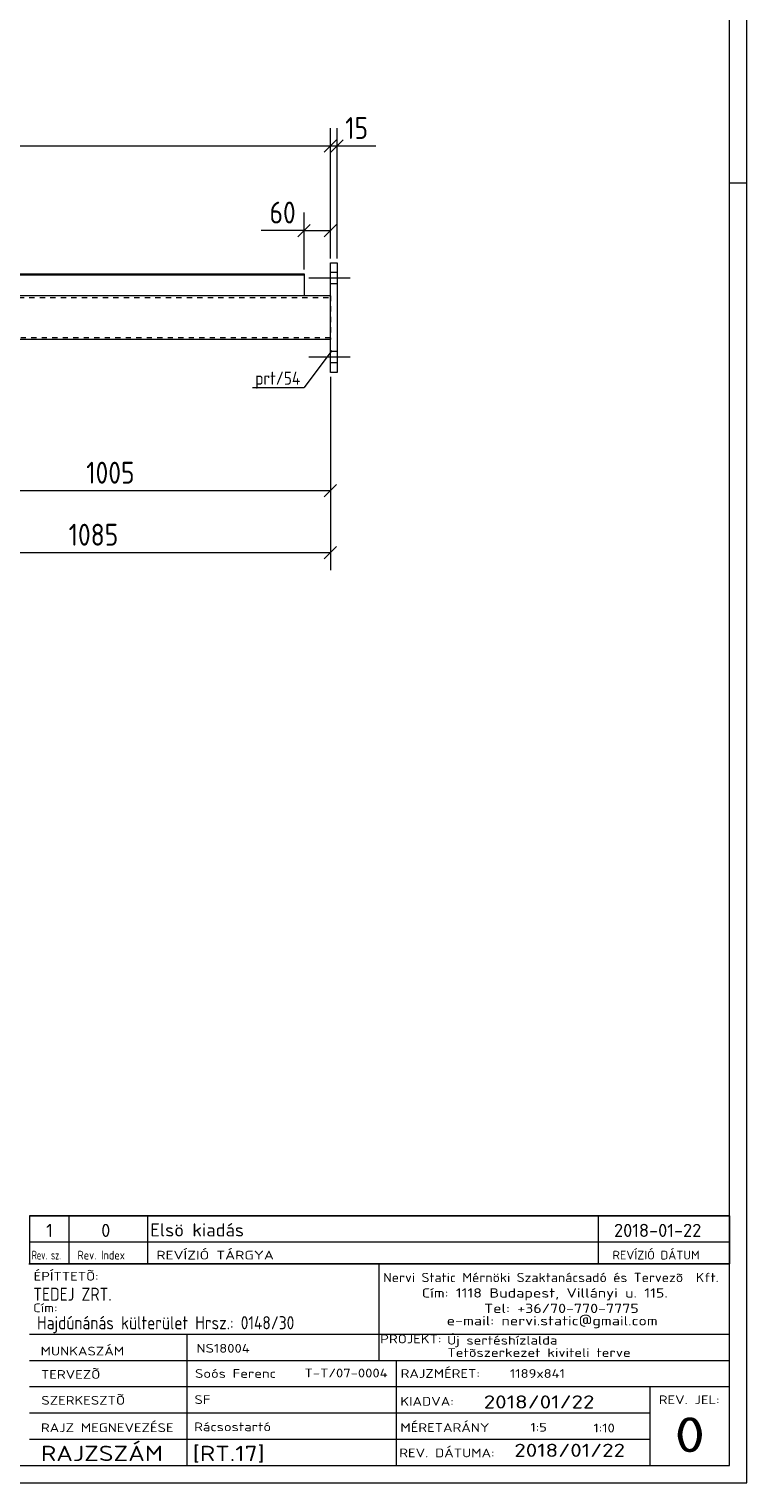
# Model space of a CAD drawing. Header units: millimetres. Extents: x 1 to 1188, y 1 to 840.
# Tile 4 of 6: x 1024 to 1188, y 1 to 333. Entities that reach past the tile are written whole.
import ezdxf

# ---------------------------------------------------------------- set-up
doc = ezdxf.new("R2010")
doc.units = ezdxf.units.MM
doc.header["$LTSCALE"] = 0.6
doc.linetypes.add('XKITLINE00', pattern=[0])
doc.linetypes.add('XKITLINE02', pattern=[4, 2, -2])
for name, color, linetype, lineweight in [('Bolt', 7, 'Continuous', 0), ('DrawingSheet', 5, 'Continuous', 0), ('OtherObjectType', 1, 'Continuous', 0), ('Part', 2, 'Continuous', 0), ('PartMark', 3, 'Continuous', 0), ('Z-DIMENSIONS', 1, 'Continuous', 0)]:
    doc.layers.add(name, color=color, linetype=linetype, lineweight=lineweight)
doc.styles.add('ISOCPEUR', font='ISOCPEUR.TTF')

msp = doc.modelspace()

# ---------------------------------------------------------------- linework, layer by layer
at = {"layer": 'Bolt', "color": 4, "linetype": 'XKITLINE00', "lineweight": 0}
for p, q in [((1097.33, 276.26), (1087.83, 276.26)), ((1097.33, 276.26), (1087.83, 276.26)), ((1094.3, 277.56), (1092.8, 277.56)), ((1094.3, 277.56), (1092.8, 277.56)), ((1094.3, 274.96), (1092.8, 274.96)), ((1094.3, 274.96), (1092.8, 274.96)), ((1094.3, 259.56), (1092.8, 259.56)), ((1094.3, 259.56), (1092.8, 259.56)), ((1097.33, 258.26), (1087.83, 258.26)), ((1097.33, 258.26), (1087.83, 258.26)), ((1094.3, 256.96), (1092.8, 256.96)), ((1094.3, 256.96), (1092.8, 256.96))]:
    msp.add_line(p, q, dxfattribs=at)
at = {"layer": 'DrawingSheet', "color": 2, "linetype": 'XKITLINE00', "lineweight": 0}
for p, q in [((1188, 1), (1188, 840)), ((1188, 298), (1184, 298)), ((1, 1), (1188, 1))]:
    msp.add_line(p, q, dxfattribs=at)
at = {"layer": 'DrawingSheet', "color": 3, "linetype": 'XKITLINE00', "lineweight": 0}
for p, q in [((1184, 5), (1184, 836)), ((5, 5), (1184, 5))]:
    msp.add_line(p, q, dxfattribs=at)
at = {"layer": 'OtherObjectType', "color": 7, "linetype": 'XKITLINE00', "lineweight": 0}
for p, q in [((1024, 62.05), (1184, 62.05)), ((1024, 62.05), (1024, 56.05)), ((1033, 62.05), (1033, 56.05)), ((1051, 62.05), (1051, 56.05)), ((1154, 62.05), (1154, 56.05)), ((1184, 62.05), (1184, 56.05)), ((1024, 56.05), (1024, 51.05)), ((1024, 56.05), (1184, 56.05)), ((1033, 56.05), (1033, 51.05)), ((1051, 56.05), (1051, 51.05)), ((1154, 56.05), (1154, 51.05)), ((1184, 56.05), (1184, 51.05)), ((1023.84, 51.05), (1184, 51.05)), ((1184, 51.05), (1024, 51.05)), ((1103.84, 51), (1103.84, 35)), ((1183.98, 5), (1184, 51.05)), ((1023.98, 35), (1183.98, 35)), ((1059.98, 35), (1059.98, 5)), ((1103.84, 35), (1103.84, 29)), ((1023.98, 29), (1107.84, 29)), ((1107.84, 29), (1107.84, 5)), ((1107.84, 29), (1183.84, 29)), ((1023.98, 23), (1183.98, 23)), ((1165.84, 23), (1165.84, 5)), ((1023.98, 17), (1165.84, 17)), ((1023.98, 11), (1165.98, 11)), ((1023.98, 5), (1183.98, 5))]:
    msp.add_line(p, q, dxfattribs=at)
at = {"layer": 'OtherObjectType', "color": 1, "linetype": 'XKITLINE00', "lineweight": 0}
for p, q in [((1184, 62.05), (1024, 62.05)), ((1024, 56.05), (1184, 56.05))]:
    msp.add_line(p, q, dxfattribs=at)
at = {"layer": 'Part', "color": 2, "linetype": 'XKITLINE00', "lineweight": 0}
for p, q in [((1092.8, 254.76), (1092.8, 279.76)), ((1092.8, 279.76), (1094.3, 279.76)), ((1094.3, 279.76), (1094.3, 254.76)), ((1086.76, 276.96), (937.57, 276.96)), ((967.85, 277.26), (1086.76, 277.26)), ((1086.76, 277.26), (1086.76, 272.26)), ((1092.8, 272.26), (937.57, 272.26)), ((1092.8, 262.26), (937.57, 262.26)), ((1094.3, 254.76), (1092.8, 254.76))]:
    msp.add_line(p, q, dxfattribs=at)
at = {"layer": 'Part', "color": 7, "linetype": 'XKITLINE02', "lineweight": 0}
for p, q in [((1086.76, 272.26), (937.57, 272.26)), ((937.57, 271.86), (1092.8, 271.86)), ((1092.8, 272.26), (1092.8, 262.26)), ((1092.8, 262.66), (937.57, 262.66))]:
    msp.add_line(p, q, dxfattribs=at)
at = {"layer": 'PartMark', "color": 7, "linetype": 'XKITLINE00', "lineweight": 0}
for p in [(1093.12, 259.79), (1074.99, 251.33)]:
    msp.add_line(p, (1086.76, 251.33), dxfattribs=at)
at = {"layer": 'Z-DIMENSIONS', "color": 7, "linetype": 'XKITLINE00', "lineweight": 0}
for p, q in [((1092.8, 280.76), (1092.8, 310.59)), ((1092.8, 280.76), (1092.8, 310.59)), ((1094.3, 280.76), (1094.3, 310.59)), ((95.8, 306.49), (1092.8, 306.49)), ((1094.21, 307.9), (1091.38, 305.07)), ((1094.21, 307.9), (1091.38, 305.07)), ((1092.8, 306.49), (1094.3, 306.49)), ((1095.71, 307.9), (1092.88, 305.07)), ((1094.3, 306.49), (1103.2, 306.49)), ((1094.3, 306.49), (1103.2, 306.49)), ((1086.76, 278.26), (1086.76, 291.27)), ((1092.8, 280.76), (1092.8, 291.27)), ((1086.76, 287.17), (1077, 287.17)), ((1086.76, 287.17), (1077, 287.17)), ((1088.18, 288.58), (1085.35, 285.76)), ((1086.76, 287.17), (1092.8, 287.17)), ((1094.21, 288.58), (1091.38, 285.76)), ((1092.8, 253.76), (1092.8, 223.73)), ((1092.8, 253.76), (1092.8, 209.56)), ((992.33, 227.73), (1092.8, 227.73)), ((1094.21, 229.15), (1091.38, 226.32)), ((984.3, 213.56), (1092.8, 213.56)), ((1094.21, 214.97), (1091.38, 212.14))]:
    msp.add_line(p, q, dxfattribs=at)
at = {"layer": 'Z-DIMENSIONS', "color": 3}
for p in [(1092.8, 306.49), (1092.8, 306.49), (1094.3, 306.49), (1086.76, 287.17), (1092.8, 287.17), (1092.8, 227.73), (1092.8, 213.56)]:
    msp.add_point(p, dxfattribs=at)

# ---------------------------------------------------------------- texts
at = {"layer": 'OtherObjectType', "color": 7, "style": 'ISOCPEUR'}
for s, height, width, p in [('1', 3, 1.017001, (1027.82, 57.2)), ('0', 3, 1.017001, (1040.4, 57.2)), ('Elsö kiadás', 3, 1.017001, (1051.63, 57.31)), ('2018-01-22', 3, 1.017001, (1157.62, 57.2)), ('Rev. sz.', 2, 0.68, (1024.54, 52.05)), ('Rev. Index', 2, 0.85, (1035, 52.05)), ('REVÍZIÓ TÁRGYA', 2, 1.275, (1053, 52.05)), ('REVÍZIÓ DÁTUM', 2, 1.02, (1157.28, 52.05)), ('ÉPÍTTETÕ:', 2, 1.211571, (1024.96, 47.22)), ('Nervi Static Mérnöki\xa0Szaktanácsadó\xa0és\xa0Tervezõ  Kft.', 2.1176, 1.08375, (1104.84, 46.88)), ('TEDEJ ZRT.', 3, 0.85, (1024.87, 42.62)), ('Cím:\xa01118 Budapest, Villányi u. 115.', 2.1176, 1.250101, (1113.68, 43.35)), ('Cím:', 2, 1.211571, (1024.84, 40)), ('Tel:\xa0+36/70-770-7775', 2.1176, 1.250101, (1127.91, 39.82)), ('Hajdúnánás külterület Hrsz.: 0148/30', 3, 0.85, (1025.73, 36.1)), ('e-mail:\xa0nervi.static@gmail.com', 2.1176, 1.250101, (1119.38, 37)), ('PROJEKT:', 2, 1.211571, (1104.18, 32.9)), ('Új sertéshízlalda', 2, 1.211571, (1119.47, 32.6)), ('MUNKASZÁM', 2, 1.211571, (1026.55, 30.12)), ('NS18004', 2, 1.211571, (1062.17, 30.76)), ('Tetõszerkezet kiviteli terve', 2, 1.211571, (1119.54, 29.78)), ('TERVEZÕ', 2, 1.211571, (1026.63, 24.79)), ('Soós Ferenc', 2, 1.211571, (1061.84, 25)), ('T-T/07-0004', 2, 1.211571, (1086.86, 25.11)), ('RAJZMÉRET:', 2, 1.211571, (1108.84, 25)), ('1189x841', 2, 1.211571, (1133.84, 25)), ('SZERKESZTÕ', 2, 1.211571, (1026.72, 18.87)), ('SF', 2, 1.211571, (1061.72, 19.04)), ('KIADVA:', 2, 1.211571, (1108.78, 18.64)), ('2018/01/22', 3, 1.275, (1127.84, 18)), ('REV. JEL:', 2, 1.211571, (1167.84, 19)), ('RAJZ MEGNEVEZÉSE', 2, 1.211571, (1026.62, 12.62)), ('Rácsostartó', 2, 1.211571, (1061.65, 12.82)), ('MÉRETARÁNY', 2, 1.211571, (1108.78, 12.65)), ('1:5', 2, 1.211571, (1138.51, 12.72)), ('1:10', 2, 1.211571, (1152.92, 12.55)), ('0', 8, 1.275, (1171.45, 8)), ('RAJZSZÁM', 3.5, 1.211571, (1026.62, 6)), ('2018/01/22', 3, 1.275, (1134.83, 6.95)), ('[RT.17]', 3.5, 1.211571, (1061.3, 5.99)), ('REV. DÁTUMA:', 2, 1.211571, (1108.53, 6.85))]:
    msp.add_text(s, height=height, dxfattribs=dict(at, width=width)).set_placement(p)
at = {"layer": 'PartMark', "color": 3, "style": 'ISOCPEUR', "width": 0.85}
msp.add_text('prt/54', height=3, dxfattribs=at).set_placement((1075.59, 251.93))
at = {"layer": 'Z-DIMENSIONS', "color": 3, "style": 'ISOCPEUR', "width": 0.85}
for s, p in [('15', (1096.17, 308.09)), ('60', (1078.87, 288.77)), ('1005', (1036.98, 229.33)), ('1085', (1032.96, 215.16))]:
    msp.add_text(s, height=5, dxfattribs=at).set_placement(p)

doc.saveas('drawing.dxf')
